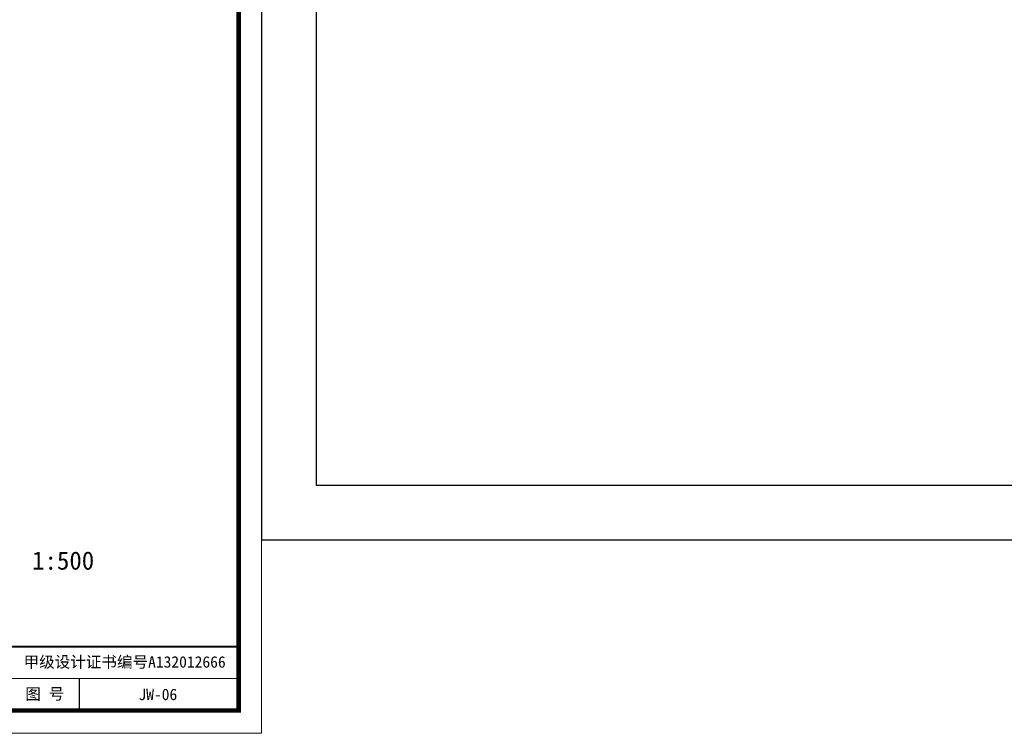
# Model space of a CAD drawing. Extents: x 555481 to 559434, y 3811529 to 3812446.
# Tile 3 of 37: x 555848 to 556064, y 3811529 to 3811686. Entities that reach past the tile are written whole.
import ezdxf
from ezdxf.enums import TextEntityAlignment as Align

# ---------------------------------------------------------------- set-up
doc = ezdxf.new("R2010")
doc.units = 0
doc.header["$LTSCALE"] = 0.5
doc.layers.get('0').update_dxf_attribs({"linetype": 'CONTINUOUS'})
doc.layers.add('图副注记', color=255, linetype='CONTINUOUS')
doc.styles.add('宋体', font='txt')

# ---------------------------------------------------------------- blocks, each defined once
blk = doc.blocks.new('tk')
at = {"lineweight": 0}
for p, q in [((4200, 2970), (4200, 0)), ((4150, 120), (2350, 120)), ((4200, 0), (0, 0))]:
    blk.add_line(p, q, dxfattribs=at)
blk.add_line((3800, 120), (3800, 50))
at = {"lineweight": 0, "const_width": 10}
blk.add_lwpolyline([(250, 2920), (4150, 2920), (4150, 50), (250, 50)], close=True, dxfattribs=at)
at = {"lineweight": 0, "const_width": 4}
blk.add_lwpolyline([(4150, 190), (250, 190)], dxfattribs=at)
at = {"char_height": 25, "attachment_point": 5, "style": '宋体'}
for s, insert in [('甲级设计证书编号A132012666', (3900, 155)), ('图 号', (3725, 85))]:
    blk.add_mtext(s, dxfattribs=dict(at, insert=insert))
blk = doc.blocks.new('tk1')
at = {"color": 0}
blk.add_blockref('tk', (0, 0), dxfattribs=at)

msp = doc.modelspace()

# ---------------------------------------------------------------- linework, layer by layer
at = {"linetype": 'Continuous'}
for points in [[(555901.12599, 3811571.61029), (556458.0048, 3811571.61029), (556458.0048, 3812135.21109), (555901.12599, 3812135.21109)], [(555913.12599, 3811583.61029), (556446.0048, 3811583.61029), (556446.0048, 3812123.21109), (555913.12599, 3812123.21109)]]:
    msp.add_lwpolyline(points, close=True, dxfattribs=at)

# ---------------------------------------------------------------- block references
at = {"linetype": 'Continuous', "xscale": 0.1, "yscale": 0.1, "zscale": 0.1}
msp.add_blockref('tk1', (555481.12599, 3811529.24981), dxfattribs=at)

# ---------------------------------------------------------------- texts
at = {"insert": (555878.397, 3811537.74981), "char_height": 2.5, "attachment_point": 5, "style": '宋体'}
msp.add_mtext('JW-06', dxfattribs=at)
at = {"layer": '图副注记', "color": 7, "style": '宋体'}
msp.add_text('1:500', height=4, dxfattribs=at).set_placement((555864.45241, 3811563.90421), align=Align.BOTTOM_RIGHT)

doc.saveas('drawing.dxf')
